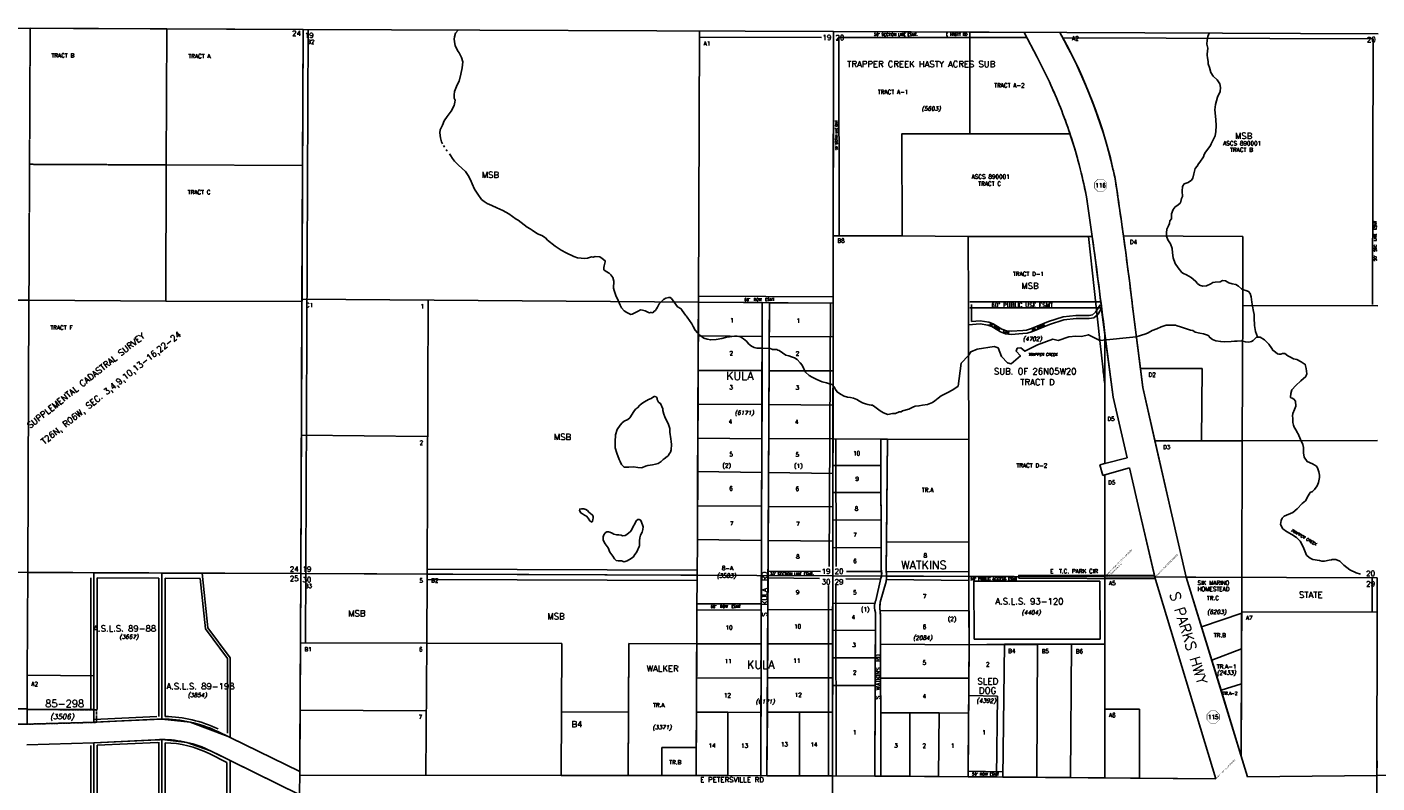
# Model space of a CAD drawing. Header units: feet. Extents: x 0 to 310787, y 0 to 109672.
# Tile 18 of 28: x 276570 to 289658, y 85894 to 93228. Entities that reach past the tile are written whole.
import ezdxf
from ezdxf.enums import TextEntityAlignment as Align

# ---------------------------------------------------------------- set-up
doc = ezdxf.new("R2010")
doc.units = ezdxf.units.FT
doc.header["$LTSCALE"] = 20
doc.header["$MEASUREMENT"] = 0
doc.linetypes.add('DASHED', pattern=[0.75, 0.5, -0.25])
doc.linetypes.add('HIDDEN', pattern=[0.375, 0.25, -0.125])
doc.layers.add('Notes', color=4, linetype='Continuous')
doc.layers.add('Taxmap', color=251, linetype='Continuous')
doc.styles.add('1', font='simplex')
doc.styles.add('3', font='romant')
doc.styles.add('4', font='romand', dxfattribs={"oblique": 12})
doc.styles.add('5', font='romant')
doc.styles.add('ESMT', font='SIMPLEX', dxfattribs={"height": 26})
doc.styles.add('HUGTEXT', font='SIMPLEX', dxfattribs={"oblique": 12, "height": 50})
doc.styles.add('LOT', font='SIMPLEX', dxfattribs={"height": 40})
doc.styles.add('MISC', font='SIMPLEX.shx', dxfattribs={"height": 40})
doc.styles.add('ROWNAME', font='SIMPLEX', dxfattribs={"height": 26})
doc.styles.add('SECTION', font='ROMANT', dxfattribs={"height": 50})
doc.styles.add('smlesmt', font='simplex.shx', dxfattribs={"height": 18})
doc.styles.add('SMLTEXT', font='SIMPLEX', dxfattribs={"height": 6})
doc.styles.add('STREAM', font='ROMANT', dxfattribs={"oblique": 12, "height": 26})
doc.styles.add('SUBNAME', font='ROMANT', dxfattribs={"height": 60})
doc.styles.add('SUBNMBR', font='ROMAND', dxfattribs={"oblique": 12, "height": 40})

# ---------------------------------------------------------------- blocks, each defined once
blk = doc.blocks.new('A$C1D716C51')
at = {"layer": 'Taxmap'}
for p, q in [((78918, 15932), (73638, 15957)), ((76272, 15944), (77598, 15938)), ((77598, 15938), (78918, 15932)), ((78895, 10653), (78918, 15932)), ((78895, 10653), (78918, 15932)), ((84061, 15911), (78918, 15932)), ((78941, 9983), (78967, 15931)), ((83945, 15855), (82762, 15856)), ((84061, 15911), (84053, 10631)), ((84058, 13931), (84061, 15911)), ((84061, 15911), (89340, 15891)), ((84061, 15911), (85381, 15906)), ((84116, 13931), (84111, 15861)), ((85383, 15854), (84111, 15855)), ((85381, 14920), (85381, 15906)), ((85381, 15906), (85908, 15904)), ((85934, 15853), (85383, 15855)), ((85908, 15904), (86033, 15662)), ((89291, 15842), (86282, 15852)), ((89291, 15842), (89287, 13265)), ((86033, 15662), (86050, 15630)), ((85381, 14920), (84724, 14921)), ((84724, 14921), (84726, 13931)), ((86353, 14920), (85381, 14920)), ((77592, 14618), (77586, 13298)), ((84726, 13931), (84058, 13931)), ((85366, 13925), (86508, 13924)), ((85366, 13925), (86533, 13924)), ((85368, 13265), (85366, 13925)), ((86508, 13924), (86533, 13924)), ((86643, 12915), (86533, 13924)), ((86533, 13924), (86568, 13924)), ((76260, 13305), (74412, 13314)), ((76248, 10665), (76260, 13305)), ((77586, 13298), (76266, 13305)), ((78906, 13292), (78906, 13317)), ((80131, 13307), (80120, 10647)), ((82740, 10983), (82750, 13287)), ((82750, 13346), (84057, 13338)), ((82750, 13287), (84057, 13277)), ((84017, 10724), (84031, 13277)), ((84057, 13277), (84053, 10367)), ((85369, 12770), (85368, 13265)), ((85368, 13265), (85368, 13068)), ((86654, 13291), (85383, 13291)), ((86654, 13231), (85383, 13231)), ((85398, 13265), (85398, 13100)), ((86601, 13189), (86625, 13229)), ((86625, 13229), (86645, 13261)), ((86625, 13170), (86659, 13227)), ((85398, 13100), (85483, 13107)), ((85483, 13107), (85565, 13094)), ((85565, 13094), (85607, 13078)), ((85979, 13030), (86143, 13099)), ((86143, 13099), (86286, 13144)), ((86153, 13071), (86292, 13115)), ((86286, 13144), (86411, 13158)), ((86292, 13115), (86413, 13128)), ((86411, 13158), (86481, 13159)), ((86413, 13128), (86481, 13129)), ((86481, 13159), (86538, 13157)), ((86481, 13129), (86540, 13127)), ((86538, 13157), (86571, 13163)), ((86540, 13127), (86585, 13136)), ((86571, 13163), (86601, 13189)), ((86585, 13136), (86625, 13170)), ((86663, 13191), (86770, 12366)), ((86965, 13196), (87058, 12459)), ((85368, 13068), (85482, 13077)), ((85482, 13077), (85557, 13064)), ((85557, 13064), (85594, 13051)), ((85594, 13051), (85679, 12998)), ((85607, 13078), (85693, 13025)), ((85679, 12998), (85729, 12979)), ((85693, 13025), (85736, 13008)), ((85729, 12979), (85782, 12973)), ((85736, 13008), (85783, 13004)), ((85782, 12973), (85897, 12982)), ((85783, 13004), (85895, 13012)), ((85895, 13012), (85932, 13016)), ((85897, 12982), (85938, 12987)), ((85932, 13016), (85979, 13030)), ((85938, 12987), (85990, 13002)), ((85990, 13002), (86153, 13071)), ((86690, 12982), (86690, 12496)), ((86674, 12629), (86643, 12915)), ((85369, 12715), (85369, 12770)), ((85372, 11955), (85369, 12715)), ((86690, 12496), (86674, 12629)), ((86690, 11721), (86690, 12496)), ((87058, 12459), (87340, 11224)), ((86770, 12366), (86906, 11778)), ((80122, 11985), (78900, 11995)), ((84057, 11960), (84519, 11959)), ((84086, 10722), (84084, 11960)), ((84519, 11959), (84584, 11958)), ((84523, 10689), (84519, 11959)), ((84572, 10674), (84584, 11958)), ((84584, 11958), (85372, 11955)), ((85372, 11955), (85372, 10959)), ((86642, 11709), (86690, 11721)), ((86670, 11606), (86642, 11709)), ((86929, 11679), (87033, 11229)), ((86690, 11611), (86670, 11606)), ((86690, 10621), (86690, 11611)), ((87033, 11229), (87181, 10597)), ((87340, 11224), (87478, 10618)), ((82736, 10299), (82740, 10983)), ((82740, 10983), (83362, 10976)), ((83362, 10976), (82740, 10983)), ((83360, 10301), (83362, 10976)), ((83362, 10976), (83360, 10301)), ((85372, 10959), (85372, 10626)), ((78895, 10653), (73615, 10677)), ((76244, 9667), (76248, 10665)), ((76860, 9663), (76860, 10612)), ((76890, 9663), (76890, 10662)), ((76890, 10662), (77550, 10659)), ((76920, 9663), (76920, 10611)), ((76920, 10611), (77520, 10609)), ((77520, 10609), (77520, 10083)), ((77550, 10659), (77550, 10083)), ((77550, 10659), (77939, 10657)), ((77580, 10608), (77580, 10083)), ((77580, 10608), (77920, 10607)), ((77920, 10607), (77971, 10117)), ((77939, 10657), (77995, 10126)), ((78895, 10653), (78871, 5373)), ((78895, 10653), (78871, 5373)), ((78895, 10653), (84053, 10631)), ((80120, 10697), (82738, 10686)), ((83427, 10676), (83933, 10675)), ((83427, 10611), (83923, 10605)), ((84045, 5352), (84053, 10631)), ((84053, 10631), (89332, 10612)), ((84180, 10602), (84517, 10598)), ((84185, 10674), (84526, 10673)), ((84520, 10609), (84469, 10394)), ((85368, 10671), (84572, 10673)), ((85372, 10626), (85374, 9964)), ((86690, 10621), (85372, 10626)), ((85856, 10639), (87173, 10634)), ((85856, 10609), (87180, 10604)), ((86690, 9969), (86690, 10621)), ((87478, 10618), (88074, 8681)), ((87727, 9814), (87478, 10618)), ((87478, 10618), (88019, 10616)), ((88019, 10616), (88017, 9923)), ((89283, 10611), (89282, 10278)), ((89324, 5332), (89332, 10612)), ((80120, 10597), (82738, 10586)), ((84011, 10539), (84012, 10305)), ((84086, 8691), (84083, 10540)), ((84570, 10576), (84514, 10375)), ((85368, 10588), (84573, 10597)), ((85424, 10018), (85422, 10579)), ((86643, 10579), (85422, 10579)), ((86643, 10579), (86644, 10018)), ((87181, 10597), (87766, 8663)), ((83361, 10361), (82738, 10359)), ((84050, 8691), (84053, 10367)), ((82729, 8696), (82736, 10299)), ((83360, 10301), (82736, 10299)), ((82736, 10299), (83360, 10301)), ((84012, 8691), (84012, 10305)), ((84467, 10276), (84460, 8689)), ((84519, 8688), (84515, 10256)), ((77520, 10083), (77520, 9267)), ((77550, 10083), (77550, 9243)), ((77580, 10083), (77580, 9267)), ((77971, 10117), (78185, 9829)), ((77995, 10126), (78210, 9837)), ((80109, 8697), (80116, 9980)), ((82076, 9974), (82068, 8696)), ((82735, 9972), (82076, 9974)), ((82729, 8696), (82735, 9972)), ((85374, 9964), (85366, 8683)), ((85374, 9964), (86690, 9969)), ((86644, 10018), (85424, 10018)), ((85701, 8680), (85717, 9968)), ((86690, 9969), (86690, 9969)), ((78185, 9829), (78185, 9106)), ((78210, 9837), (78210, 9064)), ((88017, 9923), (87727, 9814)), ((88013, 8881), (88017, 9923)), ((87727, 9814), (88013, 8881)), ((76244, 9667), (76243, 9344)), ((76860, 9334), (76860, 9663)), ((76890, 9334), (76890, 9663)), ((76920, 9334), (76920, 9663)), ((76242, 9193), (76243, 9335)), ((76243, 9335), (76243, 9344)), ((76890, 9334), (76243, 9335)), ((76890, 9213), (76890, 9334)), ((80112, 9323), (78889, 9328)), ((76242, 9193), (76890, 9213)), ((76890, 9213), (76242, 9193)), ((76889, 9238), (77499, 9266)), ((76890, 9213), (77500, 9241)), ((76916, 9214), (76890, 9213)), ((76916, 9214), (77500, 9241)), ((77550, 9043), (76890, 9013)), ((77510, 9041), (76895, 9013)), ((77550, 8014), (77550, 9043)), ((78886, 8735), (78084, 9126)), ((78210, 9064), (78084, 9126)), ((78886, 8735), (78210, 9064)), ((76241, 8993), (76890, 9013)), ((76241, 8993), (76890, 9013)), ((76861, 8015), (76860, 8986)), ((76891, 8015), (76890, 9013)), ((76920, 8989), (77511, 9016)), ((76921, 8015), (76920, 8989)), ((77520, 8014), (77520, 9017)), ((77580, 8014), (77580, 9012)), ((78180, 8822), (78006, 8908)), ((78210, 8841), (78019, 8935)), ((78885, 8509), (78019, 8935)), ((78210, 8841), (78019, 8935)), ((78180, 7984), (78180, 8822)), ((78885, 8509), (78210, 8841)), ((78210, 8014), (78210, 8841)), ((82068, 8696), (82729, 8696)), ((84050, 8691), (82729, 8696)), ((84050, 8691), (84460, 8689)), ((84460, 8689), (84519, 8688)), ((84519, 8688), (84799, 8687)), ((84799, 8687), (85077, 8685)), ((85077, 8685), (85366, 8683)), ((85366, 8683), (85701, 8680)), ((85702, 8732), (85367, 8738)), ((88074, 8681), (89329, 8696)), ((88074, 8681), (89329, 8696)), ((89329, 8696), (89666, 8705))]:
    blk.add_line(p, q, dxfattribs=at)
at = {"layer": 'Taxmap', "linetype": 'HIDDEN'}
for p, q in [((76266, 14624), (76272, 15944)), ((76260, 13305), (76266, 14624))]:
    blk.add_line(p, q, dxfattribs=at)
at = {"layer": 'Taxmap', "color": 2}
blk.add_line((87340, 11224), (87478, 10618), dxfattribs=at)
at = {"layer": 'Taxmap', "linetype": 'DASHED'}
for p, q in [((76242, 9193), (76243, 9335)), ((76243, 9335), (76916, 9332)), ((76916, 9332), (76916, 9211)), ((76916, 9211), (76242, 9193))]:
    blk.add_line(p, q, dxfattribs=at)
at = {"layer": 'Taxmap'}
for points in [[(77592, 14618), (77598, 15938)], [(78918, 15932), (78912, 14612)], [(80420, 15926), (80397, 15895), (80387, 15862), (80384, 15839)], [(80384, 15839), (80388, 15792)], [(82750, 13287), (82762, 15916)], [(85908, 15904), (86033, 15662)], [(87701, 15897), (87690, 15865), (87683, 15829), (87679, 15789), (87688, 15752)], [(80388, 15792), (80392, 15778), (80398, 15759)], [(80398, 15759), (80422, 15717)], [(80422, 15717), (80432, 15704), (80442, 15686)], [(87688, 15752), (87684, 15691)], [(80455, 15661), (80465, 15618), (80460, 15559), (80448, 15499), (80431, 15430), (80413, 15396), (80386, 15330), (80383, 15299), (80383, 15267), (80391, 15245), (80388, 15228), (80382, 15193), (80353, 15139), (80314, 15088), (80284, 15046), (80268, 15003), (80247, 14959), (80245, 14928), (80251, 14881), (80261, 14843), (80269, 14822)], [(80442, 15686), (80455, 15661)], [(86033, 15662), (86050, 15630)], [(86050, 15630), (86153, 15423)], [(86050, 15630), (86153, 15423)], [(87684, 15691), (87684, 15678), (87687, 15659)], [(87687, 15659), (87691, 15617)], [(87691, 15617), (87693, 15600), (87697, 15588)], [(87697, 15588), (87705, 15562)], [(87705, 15562), (87719, 15516), (87740, 15478), (87780, 15442), (87806, 15404), (87813, 15369), (87809, 15330), (87783, 15276), (87762, 15204), (87756, 15152), (87768, 15060), (87769, 14997), (87766, 14941), (87759, 14901), (87744, 14867)], [(80280, 14805), (80285, 14796), (80289, 14790)], [(87723, 14822), (87714, 14806), (87700, 14783)], [(87744, 14867), (87723, 14822)], [(80303, 14766), (80310, 14758), (80316, 14751)], [(80338, 14725), (80351, 14706), (80366, 14680), (80385, 14654), (80421, 14619), (80459, 14584), (80491, 14555), (80517, 14516), (80540, 14474), (80556, 14436), (80580, 14382), (80611, 14336), (80649, 14283), (80673, 14262), (80704, 14244), (80749, 14225), (80795, 14203), (80855, 14175), (80912, 14144), (80949, 14117)], [(87646, 14697), (87612, 14645)], [(87665, 14741), (87654, 14720), (87646, 14697)], [(87700, 14783), (87665, 14741)], [(78912, 14612), (77592, 14618)], [(78912, 14612), (78906, 13317)], [(87612, 14645), (87598, 14630), (87586, 14605), (87567, 14582), (87552, 14532), (87545, 14490), (87530, 14470), (87497, 14448), (87460, 14434), (87444, 14410), (87441, 14362), (87443, 14312), (87435, 14294), (87424, 14251), (87398, 14228), (87374, 14210), (87352, 14185), (87337, 14144), (87338, 14096), (87322, 14076), (87319, 14051), (87309, 14028), (87292, 13996), (87287, 13960), (87290, 13927), (87303, 13891), (87328, 13852), (87342, 13806), (87346, 13764), (87352, 13718), (87373, 13661), (87402, 13619), (87436, 13576), (87453, 13564), (87483, 13551), (87529, 13527), (87570, 13492), (87588, 13469), (87610, 13451), (87641, 13442), (87675, 13445)], [(80949, 14117), (80984, 14091)], [(80984, 14091), (81002, 14081), (81031, 14058)], [(81031, 14058), (81090, 14014)], [(81090, 14014), (81119, 13997), (81139, 13986)], [(81139, 13986), (81192, 13949)], [(81192, 13949), (81234, 13932), (81268, 13910), (81289, 13887), (81363, 13830), (81419, 13792), (81469, 13764), (81544, 13730), (81577, 13716), (81615, 13712), (81649, 13711), (81676, 13714), (81714, 13726), (81730, 13723), (81749, 13731), (81794, 13725), (81817, 13710), (81845, 13689), (81848, 13677), (81838, 13638), (81834, 13624), (81835, 13602), (81857, 13583), (81884, 13569), (81902, 13553), (81922, 13527), (81929, 13491), (81928, 13423), (81933, 13400), (81950, 13350), (81973, 13302), (81991, 13259), (82006, 13233), (82032, 13204), (82056, 13188), (82096, 13168), (82109, 13169), (82142, 13185), (82167, 13200), (82190, 13211), (82207, 13209), (82235, 13202), (82265, 13185), (82277, 13182), (82285, 13186), (82295, 13185), (82308, 13184), (82323, 13198), (82334, 13207), (82342, 13218), (82344, 13223), (82354, 13237), (82371, 13269), (82395, 13298), (82413, 13312), (82433, 13327), (82463, 13333), (82477, 13331), (82488, 13321), (82516, 13288), (82548, 13243)], [(84058, 13931), (84057, 13277)], [(85366, 13925), (84726, 13931)], [(85368, 13265), (85366, 13925)], [(86643, 12915), (86533, 13924)], [(88030, 13925), (86871, 13930)], [(88030, 13925), (88027, 13256)], [(87810, 13483), (87760, 13480)], [(87810, 13483), (87832, 13497), (87859, 13494)], [(87892, 13475), (87859, 13494)], [(87718, 13464), (87675, 13445)], [(87718, 13464), (87739, 13478), (87760, 13480)], [(87892, 13475), (87926, 13463), (87960, 13457), (87988, 13443), (88016, 13416), (88035, 13405), (88057, 13399), (88084, 13390), (88098, 13371), (88109, 13340), (88115, 13287), (88122, 13249), (88132, 13197), (88137, 13168), (88138, 13135), (88143, 13061), (88152, 13003), (88172, 12952), (88196, 12947), (88240, 12921), (88282, 12880), (88311, 12837), (88319, 12821), (88346, 12802), (88363, 12787), (88380, 12782), (88396, 12782), (88414, 12789), (88437, 12790), (88465, 12767), (88490, 12753), (88521, 12736), (88552, 12730), (88594, 12709), (88634, 12683), (88643, 12643), (88648, 12592), (88639, 12567), (88591, 12525), (88541, 12479), (88505, 12435), (88493, 12401), (88490, 12365), (88495, 12358), (88506, 12355), (88524, 12347), (88539, 12325), (88543, 12277), (88529, 12245), (88513, 12207), (88511, 12183), (88512, 12157)], [(76260, 13305), (76266, 13305)], [(77586, 13298), (78906, 13292)], [(78906, 13292), (78895, 10653)], [(82750, 13287), (78906, 13317)], [(82582, 13223), (82548, 13243)], [(82582, 13223), (82587, 13214), (82594, 13205)], [(82749, 12959), (82750, 13287)], [(83370, 13282), (82750, 13287)], [(83355, 8693), (83370, 13282)], [(83369, 12954), (83370, 13282)], [(83440, 13281), (83370, 13282)], [(83415, 8693), (83440, 13281)], [(83440, 13281), (83438, 12954)], [(84057, 13277), (83440, 13281)], [(84057, 13277), (84056, 12949)], [(85369, 12770), (85368, 13265)], [(88027, 13256), (88023, 11942)], [(89336, 13251), (88027, 13256)], [(82625, 13160), (82594, 13205)], [(82625, 13160), (82631, 13153), (82640, 13142)], [(82686, 13076), (82640, 13142)], [(86965, 13196), (87035, 12643)], [(82686, 13076), (82701, 13052), (82719, 13016), (82743, 12990), (82765, 12966), (82803, 12937), (82835, 12928), (82870, 12921), (82921, 12923), (82978, 12934), (83037, 12950), (83052, 12951), (83099, 12958), (83125, 12957), (83160, 12949), (83188, 12932), (83220, 12905), (83236, 12884), (83264, 12859), (83291, 12848), (83317, 12842), (83364, 12842)], [(82747, 12625), (82749, 12959)], [(83369, 12954), (82749, 12959)], [(84790, 12248), (84828, 12267), (84853, 12277), (84889, 12280), (84924, 12289), (84971, 12295), (85020, 12312), (85043, 12329), (85075, 12355), (85105, 12377), (85162, 12407), (85217, 12436), (85269, 12473), (85299, 12694), (85369, 12770), (85390, 12805), (85453, 12831), (85618, 12857), (85656, 12844), (85690, 12759), (85746, 12697), (85782, 12689), (85872, 12766), (85830, 12812), (85841, 12840), (85875, 12843), (85915, 12810), (86037, 12873), (86185, 12927), (86237, 12915), (86340, 12949), (86408, 12957), (86465, 12954), (86531, 12971), (86643, 12915)], [(86465, 12954), (86531, 12971)], [(86531, 12971), (86643, 12915)], [(86690, 12982), (86770, 12366)], [(86996, 12949), (87038, 12963), (87087, 12980), (87110, 12989), (87150, 13013), (87195, 13028), (87236, 13047), (87284, 13065), (87323, 13065), (87352, 13064), (87377, 13064), (87393, 13057)], [(87424, 13049), (87393, 13057)], [(87424, 13049), (87452, 13038), (87473, 13030)], [(87521, 13015), (87473, 13030)], [(87521, 13015), (87544, 13011), (87567, 12997)], [(87613, 12986), (87567, 12997)], [(87613, 12986), (87648, 12979), (87686, 12968), (87699, 12960), (87705, 12946), (87733, 12925), (87768, 12913), (87815, 12905), (87854, 12901), (87914, 12904), (87948, 12908), (87975, 12909), (88016, 12913), (88030, 12908), (88053, 12901), (88087, 12899), (88113, 12905), (88128, 12914), (88162, 12947), (88196, 12947)], [(83447, 12837), (83364, 12842)], [(83369, 12954), (83368, 12623)], [(83438, 12954), (83436, 12622)], [(84056, 12949), (83438, 12954)], [(83447, 12837), (83461, 12832), (83467, 12829)], [(83510, 12828), (83467, 12829)], [(83510, 12828), (83520, 12822), (83532, 12818)], [(84056, 12949), (84056, 12620)], [(85390, 12805), (85453, 12831)], [(85453, 12831), (85618, 12857)], [(85618, 12857), (85656, 12844)], [(85656, 12844), (85690, 12759)], [(85830, 12812), (85841, 12840)], [(85841, 12840), (85875, 12843)], [(85875, 12843), (85915, 12810)], [(85915, 12810), (86037, 12873)], [(86037, 12873), (86185, 12927)], [(86185, 12927), (86237, 12915)], [(86237, 12915), (86340, 12949)], [(86340, 12949), (86408, 12957)], [(86408, 12957), (86465, 12954)], [(86643, 12915), (86643, 12915), (86996, 12949)], [(86674, 12629), (86643, 12915)], [(83599, 12771), (83532, 12818)], [(83599, 12771), (83626, 12766), (83653, 12758), (83682, 12746), (83707, 12729), (83738, 12698), (83756, 12674), (83771, 12641), (83790, 12607), (83823, 12576), (83854, 12558), (83897, 12536), (83950, 12513), (83991, 12505), (84013, 12498), (84045, 12487), (84065, 12467), (84081, 12441), (84095, 12416), (84129, 12393), (84163, 12375), (84195, 12365), (84225, 12361), (84253, 12356), (84287, 12341), (84311, 12327), (84340, 12310), (84369, 12301), (84393, 12293), (84407, 12292), (84424, 12288), (84438, 12287), (84460, 12272), (84514, 12231), (84545, 12213), (84588, 12197)], [(85369, 12770), (85390, 12805)], [(85369, 12715), (85369, 12770)], [(85372, 11955), (85369, 12715)], [(85690, 12759), (85746, 12697)], [(85746, 12697), (85782, 12689)], [(85782, 12689), (85872, 12766)], [(85872, 12766), (85830, 12812)], [(82746, 12298), (82747, 12625)], [(82747, 12625), (83368, 12623)], [(83368, 12623), (83367, 12293)], [(83436, 12622), (83434, 12293)], [(84056, 12620), (83436, 12622)], [(84056, 12620), (84055, 12288)], [(87634, 12642), (87035, 12643)], [(87035, 12643), (87058, 12459)], [(87634, 12642), (87627, 11941)], [(86690, 11721), (86690, 12496)], [(87058, 12459), (87176, 11940)], [(82388, 11741), (82408, 11761), (82420, 11768), (82449, 11788), (82457, 11797), (82462, 11803), (82469, 11820), (82479, 11832), (82487, 11855), (82489, 11905), (82485, 11935), (82482, 11961), (82475, 12025), (82473, 12060), (82466, 12081), (82456, 12110), (82437, 12146), (82424, 12174), (82415, 12199), (82406, 12237), (82405, 12251), (82383, 12304), (82368, 12312), (82363, 12318), (82352, 12342), (82349, 12357), (82340, 12368), (82328, 12372), (82320, 12371), (82305, 12362), (82292, 12352), (82267, 12341), (82228, 12319), (82201, 12305), (82181, 12287), (82161, 12263), (82142, 12249), (82123, 12226), (82084, 12166), (82067, 12148), (82031, 12131), (82011, 12116), (81991, 12095), (81963, 12051), (81948, 12001), (81942, 11933), (81945, 11874), (81960, 11822), (81981, 11759), (81993, 11740), (82006, 11711), (82030, 11685), (82042, 11685), (82075, 11686), (82121, 11688), (82164, 11684), (82194, 11680), (82210, 11682), (82239, 11695), (82261, 11703), (82283, 11707), (82305, 11709), (82333, 11714), (82359, 11721), (82370, 11729), (82388, 11741)], [(86770, 12366), (86906, 11778)], [(82744, 11968), (82746, 12298)], [(82746, 12298), (83367, 12293)], [(83367, 12293), (83365, 11961)], [(83434, 12293), (83433, 11963)], [(84055, 12288), (83434, 12293)], [(84055, 12288), (84055, 11960)], [(84631, 12207), (84588, 12197)], [(84631, 12207), (84648, 12207), (84662, 12208)], [(84697, 12222), (84662, 12208)], [(84697, 12222), (84716, 12224), (84730, 12232)], [(84790, 12248), (84730, 12232)], [(88512, 12157), (88514, 12119)], [(88514, 12119), (88520, 12095), (88526, 12075)], [(88526, 12075), (88549, 12039)], [(82743, 11643), (82744, 11968)], [(83365, 11961), (82744, 11968)], [(83365, 11961), (83364, 11634)], [(83433, 11963), (83431, 11633)], [(83433, 11963), (84055, 11960)], [(84055, 11960), (84055, 11703)], [(84055, 11960), (84519, 11959)], [(84520, 11702), (84519, 11959)], [(84519, 11959), (84584, 11958)], [(84575, 10962), (84584, 11958)], [(84584, 11958), (85372, 11955)], [(85372, 11945), (85372, 11955)], [(85372, 10959), (85372, 11945)], [(87176, 11940), (87627, 11941)], [(87176, 11940), (87340, 11224)], [(87627, 11941), (88023, 11942)], [(88023, 11942), (88019, 10616)], [(88023, 11942), (89334, 11945)], [(88587, 11956), (88611, 11906), (88616, 11877), (88618, 11826), (88622, 11784), (88652, 11742), (88704, 11718), (88726, 11705), (88746, 11692), (88756, 11671), (88764, 11640), (88773, 11609), (88772, 11585), (88763, 11536), (88750, 11505), (88724, 11471), (88704, 11451), (88682, 11440), (88662, 11407), (88637, 11360), (88605, 11333), (88554, 11282), (88513, 11246), (88430, 11210), (88410, 11192), (88400, 11170), (88395, 11131), (88415, 11088), (88452, 11062), (88504, 11033), (88549, 11003), (88583, 10968), (88612, 10912), (88647, 10832)], [(88549, 12039), (88556, 12022), (88565, 12008)], [(88565, 12008), (88587, 11956)], [(84055, 11703), (84054, 11624)], [(84520, 11702), (84055, 11703)], [(84520, 11440), (84520, 11702)], [(86642, 11709), (86690, 11721)], [(86670, 11606), (86642, 11709)], [(86690, 11721), (86906, 11778)], [(86929, 11679), (86690, 11611)], [(86929, 11679), (87033, 11229)], [(82741, 11311), (82743, 11643)], [(82743, 11643), (83364, 11634)], [(83364, 11634), (83363, 11308)], [(83431, 11633), (83429, 11306)], [(84054, 11624), (83431, 11633)], [(84054, 11624), (84054, 11441)], [(86690, 11611), (86670, 11606)], [(86690, 10621), (86690, 11611)], [(84054, 11441), (84054, 11302)], [(84520, 11440), (84054, 11441)], [(84521, 11174), (84520, 11440)], [(81674, 11267), (81660, 11277), (81640, 11282), (81620, 11283), (81600, 11279), (81597, 11266), (81611, 11243), (81628, 11232), (81647, 11222), (81665, 11212), (81683, 11190), (81697, 11165), (81707, 11159), (81717, 11154), (81724, 11160), (81728, 11177), (81731, 11192), (81731, 11211), (81721, 11225), (81705, 11238), (81688, 11251), (81674, 11267)], [(82740, 10983), (82741, 11311)], [(83363, 11308), (82741, 11311)], [(83363, 11308), (83362, 10976)], [(83429, 11306), (83427, 10974)], [(83429, 11306), (84054, 11302)], [(84054, 11302), (84054, 11173)], [(82000, 11026), (81978, 11029), (81959, 11029), (81929, 11035), (81914, 11046), (81892, 11056), (81880, 11059), (81863, 11058), (81848, 11049), (81842, 11041), (81834, 11029), (81828, 11009), (81827, 10977), (81847, 10941), (81876, 10902), (81893, 10861), (81912, 10836), (81921, 10824), (81937, 10798), (81952, 10781), (81973, 10778), (82005, 10776), (82031, 10769), (82060, 10777), (82099, 10799), (82123, 10820), (82129, 10828), (82155, 10866), (82177, 10916), (82179, 10924), (82179, 10972), (82182, 10999), (82189, 11027), (82204, 11054), (82212, 11082), (82214, 11106), (82196, 11163), (82190, 11173), (82176, 11177), (82164, 11177), (82147, 11166), (82134, 11137), (82118, 11111), (82102, 11076), (82090, 11059), (82077, 11050), (82058, 11034), (82041, 11024), (82014, 11019), (82000, 11026)], [(84054, 11173), (84053, 10969)], [(84521, 11174), (84054, 11173)], [(84522, 10905), (84521, 11174)], [(87033, 11229), (87176, 10620)], [(87340, 11224), (87478, 10618)], [(82738, 10637), (82740, 10983)], [(83362, 10976), (82740, 10983)], [(83362, 10976), (83361, 10634)], [(83427, 10974), (83426, 10634)], [(83427, 10974), (84053, 10969)], [(84053, 10969), (84053, 10906)], [(84053, 10906), (84053, 10631)], [(84522, 10905), (84053, 10906)], [(84523, 10689), (84522, 10905)], [(84575, 10962), (84572, 10674)], [(85372, 10959), (84575, 10962)], [(85372, 10626), (85372, 10959)], [(88673, 10809), (88647, 10832)], [(88673, 10809), (88687, 10800), (88706, 10792)], [(88771, 10781), (88706, 10792)], [(88771, 10781), (88796, 10775), (88821, 10774)], [(88864, 10785), (88821, 10774)], [(88864, 10785), (88888, 10788), (88895, 10791), (88931, 10790), (88970, 10773), (89007, 10736), (89067, 10689), (89126, 10662), (89168, 10649)], [(74463, 10673), (76248, 10665)], [(76248, 10665), (76890, 10662)], [(77939, 10657), (78895, 10653)], [(78895, 10653), (78892, 9983)], [(80120, 10648), (78895, 10653)], [(80116, 9980), (80120, 10648)], [(80120, 10648), (82738, 10637)], [(82736, 10299), (82738, 10637)], [(83361, 10634), (83360, 10301)], [(83426, 10634), (83424, 10303)], [(84053, 10631), (83426, 10634)], [(84053, 10631), (84525, 10629)], [(84053, 10631), (84053, 10367)], [(84520, 10609), (84469, 10394)], [(85372, 10626), (84575, 10629)], [(85372, 10626), (86690, 10621)], [(85373, 10293), (85372, 10626)], [(85856, 10609), (85856, 10639)], [(86690, 10621), (86690, 9969)], [(87176, 10620), (86690, 10621)], [(87181, 10597), (87176, 10620)], [(87478, 10618), (87628, 10138)], [(87478, 10618), (88019, 10616)], [(88019, 10616), (88018, 10283)], [(84570, 10576), (84514, 10375)], [(87181, 10597), (87766, 8663)], [(84053, 10367), (84052, 10305)], [(84462, 10365), (84053, 10367)], [(82735, 9972), (82736, 10299)], [(83360, 10301), (82736, 10299)], [(83360, 10301), (83359, 9971)], [(83424, 10303), (83422, 9972)], [(84052, 10305), (83424, 10303)], [(84052, 10305), (84052, 10104)], [(84467, 10276), (84466, 10103)], [(85373, 10293), (84511, 10296)], [(84516, 9968), (84515, 10256)], [(85374, 9964), (85373, 10293)], [(87628, 10138), (88018, 10269)], [(88018, 10269), (88017, 9923)], [(89332, 10278), (88018, 10283)], [(88018, 10283), (88018, 10269)], [(84052, 10104), (84466, 10103)], [(84052, 10104), (84052, 9971)], [(84466, 10103), (84465, 9836)], [(87628, 10138), (87727, 9814)], [(78892, 9983), (78886, 8735)], [(80116, 9980), (78892, 9983)], [(81425, 9977), (80116, 9980)], [(81422, 9313), (81425, 9977)], [(82072, 9311), (82076, 9974)], [(82735, 9972), (82076, 9974)], [(82733, 9642), (82735, 9972)], [(83359, 9971), (82735, 9972)], [(83359, 9971), (83358, 9639)], [(83422, 9972), (83420, 9641)], [(84052, 9971), (83422, 9972)], [(84052, 9971), (84052, 9838)], [(84517, 9638), (84516, 9968)], [(85374, 9964), (84516, 9968)], [(85372, 9638), (85374, 9964)], [(85717, 9968), (85374, 9964)], [(85717, 9968), (85701, 8680)], [(86038, 9969), (85717, 9968)], [(86038, 9969), (86030, 8678)], [(86368, 9969), (86038, 9969)], [(86368, 9969), (86357, 8675)], [(86690, 9969), (86368, 9969)], [(86690, 9339), (86690, 9969)], [(84052, 9838), (84051, 9642)], [(84052, 9838), (84465, 9836)], [(84465, 9836), (84464, 9569)], [(88017, 9923), (87727, 9814)], [(88017, 9923), (88016, 9583)], [(87727, 9814), (87817, 9522)], [(82732, 9310), (82733, 9642)], [(82733, 9642), (83358, 9639)], [(83358, 9639), (83357, 9307)], [(83420, 9641), (83419, 9309)], [(84051, 9642), (83420, 9641)], [(84051, 9642), (84051, 9568)], [(84051, 9568), (84464, 9569)], [(84051, 9568), (84051, 9309)], [(84464, 9569), (84460, 8689)], [(84518, 9303), (84517, 9638)], [(85372, 9638), (84517, 9638)], [(85371, 9470), (85372, 9638)], [(88016, 9583), (87817, 9522)], [(88016, 9583), (88013, 8881)], [(85370, 9301), (85371, 9470)], [(85371, 9470), (85649, 9466)], [(85649, 9466), (85640, 8681)], [(87817, 9522), (88013, 8881)], [(81419, 8696), (81422, 9313)], [(82072, 9311), (81422, 9313)], [(82068, 8696), (82072, 9311)], [(82730, 8966), (82732, 9310)], [(83035, 9309), (82732, 9310)], [(83357, 9307), (83035, 9309)], [(83035, 9309), (83035, 8695)], [(83357, 9307), (83355, 8693)], [(83419, 9309), (83415, 8693)], [(83730, 9309), (83419, 9309)], [(83730, 9309), (83729, 8692)], [(84051, 9309), (83730, 9309)], [(84051, 9309), (84050, 8691)], [(84519, 8688), (84518, 9303)], [(84800, 9302), (84518, 9303)], [(84799, 8687), (84800, 9302)], [(85083, 9302), (84800, 9302)], [(85083, 9302), (85077, 8685)], [(85370, 9301), (85083, 9302)], [(85366, 8683), (85370, 9301)], [(87028, 9339), (86690, 9339)], [(86690, 9339), (86690, 8672)], [(87028, 9339), (87026, 8669)], [(82730, 8966), (82395, 8967)], [(82395, 8967), (82397, 8696)], [(82729, 8696), (82730, 8966)], [(88013, 8881), (88074, 8681)], [(89330, 8838), (89329, 8696)], [(78886, 8735), (78886, 8697)], [(82068, 8696), (78886, 8697)], [(81419, 8696), (78886, 8697)], [(81419, 8696), (82068, 8696)], [(82729, 8696), (82068, 8696)], [(82397, 8696), (82068, 8696)], [(82729, 8696), (82397, 8696)], [(83355, 8693), (82729, 8696)], [(83035, 8695), (82729, 8696)], [(83355, 8693), (83035, 8695)], [(83415, 8693), (83729, 8692)], [(83415, 8693), (83729, 8692)], [(83729, 8692), (84012, 8691)], [(83729, 8692), (84050, 8691)], [(84012, 8691), (84050, 8691)], [(84050, 8691), (84460, 8689)], [(84050, 8691), (84460, 8689)], [(84519, 8688), (85366, 8683)], [(84799, 8687), (84519, 8688)], [(85077, 8685), (84799, 8687)], [(85366, 8683), (85077, 8685)], [(85640, 8681), (85366, 8683)], [(85366, 8683), (85701, 8680)], [(85701, 8680), (85640, 8681)], [(85701, 8680), (87766, 8663)], [(86030, 8678), (85701, 8680)], [(86357, 8675), (86030, 8678)], [(86690, 8672), (86357, 8675)], [(87026, 8669), (86690, 8672)], [(87766, 8663), (87026, 8669)], [(88074, 8681), (89329, 8696)]]:
    blk.add_lwpolyline(points, dxfattribs=at)
for points in [[(86353, 14920), (85381, 14920), (84724, 14921), (84726, 13931), (84058, 13931), (84061, 15911), (85381, 15906), (85908, 15904), (86033, 15662), (86050, 15630), (86153, 15423, -0.028282), (86353, 14920)], [(86674, 12629, 0.005664), (86690, 12496)], [(84520, 10609, 0.038811), (84525, 10629)], [(84526, 10673, 0.029957), (84523, 10689)], [(84525, 10629, 0.081495), (84526, 10673)], [(84570, 10576, 0.044193), (84575, 10629)], [(84575, 10629, 0.037137), (84572, 10674)], [(84462, 10365, 0.122286), (84467, 10276)], [(84469, 10394, 0.037577), (84462, 10365)], [(84514, 10375, 0.052413), (84511, 10296)], [(84511, 10296, 0.02674), (84515, 10256)]]:
    blk.add_lwpolyline(points, format="xyb", dxfattribs=at)
at = {"layer": 'Taxmap', "linetype": 'HIDDEN'}
blk.add_lwpolyline([(77592, 14618), (76266, 14624)], dxfattribs=at)
at = {"layer": 'Taxmap', "const_width": 4}
for points in [[(86624, 14480), (86589, 14445), (86589, 14395), (86624, 14360), (86674, 14360), (86709, 14395), (86709, 14445), (86674, 14480)], [(87716, 9322), (87681, 9287), (87681, 9237), (87716, 9202), (87766, 9202), (87801, 9237), (87801, 9287), (87766, 9322)]]:
    blk.add_lwpolyline(points, close=True, dxfattribs=at)
at = {"layer": 'Taxmap'}
for points in [[(76890, 10661), (76890, 9334), (76890, 9213), (77550, 9243), (77550, 10658)], [(77995, 10126), (77939, 10657), (77550, 10658), (77550, 9243), (77550, 9243), (77550, 9243), (77823, 9214), (77823, 9214), (77823, 9214), (78191, 9074), (78210, 9067), (78210, 9837)], [(77551, 7354), (77550, 9043), (76890, 9013), (76891, 7354)], [(77550, 9043), (77551, 7354), (77551, 7354), (78880, 7353), (78883, 8014), (78210, 8014), (78210, 8841), (78114, 8888), (78019, 8935), (77791, 9016), (77551, 9043)]]:
    blk.add_lwpolyline(points, close=True, dxfattribs=at)
at = {"layer": 'Taxmap', "linetype": 'Continuous'}
blk.add_lwpolyline([(76244, 9667), (76890, 9663)], dxfattribs=at)
at = {"layer": 'Taxmap'}
for centre, radius, start, end in [((81994, 13479), 4900, 12.9554, 29.6361), ((81998, 13481), 4897, 12.0504, 29.6418), ((81804, 13403), 4795, 18.4359, 24.9161), ((81804, 13403), 4795, 18.4359, 24.9161), ((81804, 13403), 4795, 14.1938, 18.4356), ((81865, 13419), 4732, 10.576, 18.4875), ((81804, 13403), 4795, 10.6277, 14.1937), ((82002, 13482), 4892, 12.0463, 12.9461), ((51810, 9072), 35396, 6.6901, 8.8256), ((51810, 9072), 35396, 7.8877, 8.8256), ((43610, 8004), 43364, 6.8698, 8.3314), ((31668, 6333), 55423, 7.8721, 8.2519), ((31668, 6333), 55423, 6.8906, 7.8721), ((51810, 9072), 35396, 6.6901, 7.8877), ((84392, 10654), 135, 340.6815, 8.2082), ((84392, 10654), 135, 8.2082, 15.0718), ((84271, 10631), 304, 349.4566, 8.0856), ((84644, 10330), 186, 168.2172, 197.1271), ((84643, 10330), 185, 160.0355, 168.2114), ((84887, 10320), 377, 171.6412, 189.7692), ((76139, 15048), 5706, 268.6456, 271.0401), ((76130, 11475), 2284, 266.8568, 272.8091), ((76140, 14922), 5730, 268.6468, 271.0191), ((77558, 7997), 1246, 90.364, 92.6472), ((77558, 7997), 1246, 90.364, 92.6472), ((77557, 7997), 1245, 64.9973, 90.3332), ((77557, 7997), 1245, 64.9973, 90.3332), ((77557, 7997), 1270, 64.9973, 88.9737), ((77558, 7997), 1046, 90.4297, 92.6472), ((77558, 7997), 1046, 90.401, 92.6472), ((77555, 7989), 1054, 63.8478, 90.2625), ((77555, 7989), 1054, 63.8482, 90.2346), ((77555, 7989), 1024, 63.8463, 88.5894)]:
    blk.add_arc(centre, radius, start, end, dxfattribs=at)
for s, height, style, p in [('24', 50, 'SECTION', (78811, 15870)), ('19', 50, '5', (78935, 15850)), ('20', 50, '5', (84079, 15828)), ("50' SECTION LINE ESMT.", 26, 'SMLTEXT', (84452, 15871)), ('A2', 40, '1', (86373, 15826)), ('B2', 40, '1', (78957, 15792)), ('A1', 40, '1', (82801, 15777)), ('TRACT B', 40, 'LOT', (76478, 15660)), ('TRACT A', 40, 'LOT', (77805, 15653)), ('TRAPPER CREEK HASTY ACRES SUB', 60, 'SUBNAME', (84193, 15566)), ('TRACT A-1', 40, 'LOT', (84490, 15306)), ('TRACT A-2', 40, 'LOT', (85618, 15370)), ('MSB', 60, '1', (87952, 14870)), ('ASCS 890001', 40, 'LOT', (87837, 14808)), ('TRACT B', 40, 'LOT', (87905, 14745)), ('MSB', 60, '1', (80650, 14492)), ('ASCS 890001', 40, 'LOT', (85399, 14484)), ('TRACT C', 40, 'LOT', (85463, 14416)), ('TRACT C', 40, 'LOT', (77799, 14334)), ('B8', 40, '1', (84098, 13863)), ('D4', 40, '1', (86933, 13850)), ('TRACT D-1', 40, 'LOT', (85800, 13541)), ('MSB', 60, '1', (85881, 13415)), ('C1', 40, '1', (78946, 13238)), ("60'  ROW  ESMT", 26, 'SMLTEXT', (83196, 13299)), ("60' PUBLIC USE ESMT", 40, 'LOT', (85590, 13239)), ('TRACT F', 40, 'LOT', (76467, 13020)), ('KULA', 80, '3', (83018, 12532)), ('D2', 40, '1', (87114, 12563)), ('D5', 40, '1', (86715, 12135)), ('MSB', 60, '1', (81349, 11950)), ('D3', 40, '1', (87255, 11861)), ('(2)', 40, '3', (82983, 11682)), ('(1)', 40, '3', (83678, 11679)), ('TRACT D-2', 40, 'LOT', (85833, 11683)), ('D5', 40, '1', (86722, 11518)), ('TR.A', 40, '1', (84917, 11445)), ('WATKINS', 80, '3', (84715, 10697)), ('24', 50, 'SECTION', (78789, 10673)), ('25', 50, 'SECTION', (78789, 10581)), ('30', 50, '5', (78912, 10570)), ('19', 50, '5', (78912, 10672)), ('B2', 40, '1', (80160, 10567)), ('8-A', 40, '1', (82978, 10687)), ("33' SECTION LINE ESMT.", 26, 'SMLTEXT', (83445, 10639)), ('20', 50, '5', (84071, 10651)), ("50' PUBLIC ACCESS ESMT", 26, 'ESMT', (85388, 10589)), ('E  T.C. PARK CIR', 40, '1', (86159, 10657)), ('B3', 40, '1', (78934, 10513)), ('29', 50, '5', (84071, 10549)), ('A5', 40, '1', (86730, 10541)), ('SIK MARINO', 40, '3', (87589, 10544)), ('HOMESTEAD', 40, '3', (87589, 10484)), ("60'  ROW  ESMT", 26, '1', (82869, 10321)), ('A.S.L.S. 93-120', 60, 'SUBNAME', (85629, 10355)), ('TR.C', 40, '1', (87680, 10396)), ('MSB', 60, '1', (79355, 10237)), ('MSB', 60, '1', (81286, 10209)), ('(1)', 40, '3', (84327, 10287)), ('(2)', 40, '3', (85168, 10194)), ('A7', 40, '1', (88058, 10204)), ('A.S.L.S. 89-88', 60, 'SUBNAME', (76884, 10091)), ('TR.B', 40, '1', (87747, 10036)), ('B1', 40, '1', (78931, 9900)), ('B4', 40, '1', (85753, 9883)), ('B5', 40, '1', (86078, 9881)), ('B6', 40, '1', (86409, 9880)), ('WALKER', 60, '3', (82249, 9703)), ('KULA', 80, '3', (83221, 9731)), ('2', 41, 'LOT', (85538, 9753)), ('TR.A-1', 40, '1', (87775, 9732)), ('A2', 40, 'LOT', (76283, 9563)), ('A.S.L.S. 89-198', 60, 'SUBNAME', (77593, 9531)), ('TR.A-2', 30, '1', (87834, 9477)), ('TR.A', 40, '1', (82311, 9358)), ('A6', 40, '1', (86730, 9260)), ('B4', 60, '1', (81520, 9163)), ('1', 41, 'LOT', (85501, 9094)), ('TR.B', 40, '1', (82467, 8804)), ('E PETERSVILLE RD', 50, '1', (82768, 8629))]:
    blk.add_text(s, height=height, dxfattribs=dict(at, style=style)).set_placement(p)
for s, height, style, p in [('19', 50, '5', (84039, 15829)), ('20', 50, '5', (89318, 15809)), ('1', 40, '1', (80090, 13226)), ('2', 40, '1', (80082, 11904)), ('5', 40, '1', (80080, 10566)), ('19', 50, '5', (84031, 10651)), ('20', 50, '5', (89310, 10631)), ('30', 50, '5', (84031, 10549)), ('29', 50, '5', (89310, 10530)), ('6', 40, '1', (80076, 9899)), ('7', 40, '1', (80072, 9242))]:
    blk.add_text(s, height=height, dxfattribs=dict(at, style=style)).set_placement(p, align=Align.RIGHT)
for s, height, rotation, style, p in [('E HASTY RD', 26, 359.9825, 'ROWNAME', (85150, 15872)), ("50' SECTION LINE ESMT", 18, 90.1335, 'smlesmt', (84098, 14765)), ("50'  SEC  LINE  ESMT", 26, 89.912, 'ESMT', (89325, 13686)), ('SUPPLEMENTAL CADASTRAL SURVEY', 60, 38.4972, 'SUBNAME', (76271, 12058)), ("30' ROAD", 18, 331.9334, 'smlesmt', (85565, 13067)), ('ESMT', 18, 349.057, 'smlesmt', (85702, 12994)), ('ADL 80529', 18, 21.6455, 'smlesmt', (85985, 13008)), ('T26N, R06W, SEC. 3,4,9,10,13-16,22-24', 60, 38.4972, 'SUBNAME', (76407, 11902)), ('S  KULA  RD', 50, 90, '1', (83417, 10236)), ('S PARKS HWY', 100, 287.1162, '1', (87317, 10457)), ('S  WATKINS  RD', 40, 90, '1', (84512, 9435))]:
    blk.add_text(s, height=height, rotation=rotation, dxfattribs=dict(at, style=style)).set_placement(p)
at = {"layer": 'Taxmap', "oblique": 12}
for s, style, p in [('(5603)', 'SUBNMBR', (84914, 15145)), ('(6171)', '4', (83102, 12194)), ('(3583)', '4', (82928, 10613)), ('(4404)', 'SUBNMBR', (85883, 10257)), ('(6203)', '4', (87682, 10262)), ('(3667)', 'SUBNMBR', (77136, 10021)), ('(2084)', '4', (84831, 10011)), ('(2433)', '4', (87776, 9673)), ('(3854)', 'SUBNMBR', (77799, 9455)), ('(6171)', '4', (83305, 9393)), ('(3371)', '4', (82305, 9143))]:
    blk.add_text(s, height=40, dxfattribs=dict(at, style=style)).set_placement(p)
at = {"layer": 'Taxmap', "style": 'MISC'}
for s, p in [('116', (86649, 14420)), ('115', (87741, 9262))]:
    blk.add_text(s, height=40, dxfattribs=at).set_placement(p, align=Align.MIDDLE_CENTER)
at = {"layer": 'Taxmap'}
for s, height, style, p in [('1', 40, '1', (83076, 13110)), ('1', 40, '1', (83718, 13107)), ('2', 40, '1', (83069, 12792)), ('2', 40, '1', (83711, 12789)), ('3', 40, '1', (83068, 12460)), ('3', 40, '1', (83710, 12458)), ('4', 40, '1', (83060, 12128)), ('4', 40, '1', (83703, 12126)), ('5', 40, '1', (83067, 11811)), ('5', 40, '1', (83709, 11808)), ('10', 40, '1', (84284, 11820)), ('9', 40, '1', (84290, 11573)), ('6', 40, '1', (83066, 11479)), ('6', 40, '1', (83709, 11476)), ('8', 40, '1', (84283, 11283)), ('7', 40, '1', (83073, 11140)), ('7', 40, '1', (83715, 11137)), ('7', 40, '1', (84268, 11029)), ('8', 40, '1', (83715, 10819)), ('6', 40, '1', (84268, 10775)), ('8', 40, '1', (84950, 10829)), ('9', 40, '1', (83713, 10473)), ('5', 40, '1', (84267, 10471)), ('7', 40, '1', (84943, 10433)), ('4', 40, '1', (84253, 10231)), ('10', 40, '1', (83048, 10130)), ('10', 40, '1', (83712, 10141)), ('6', 40, '1', (84942, 10137)), ('3', 40, '1', (84259, 9962)), ('11', 40, '1', (83039, 9805)), ('11', 40, '1', (83704, 9809)), ('2', 40, '1', (84266, 9694)), ('5', 40, '1', (84941, 9790)), ('85-298', 70, 'SUBNAME', (76607, 9393)), ('12', 40, '1', (83031, 9473)), ('12', 40, '1', (83718, 9477)), ('4', 40, '1', (84941, 9465)), ('1', 40, '1', (84265, 9114)), ('14', 40, '1', (82883, 8986)), ('13', 40, '1', (83198, 8985)), ('13', 40, '1', (83584, 8997)), ('14', 40, '1', (83871, 8996)), ('3', 40, '1', (84666, 8986)), ('2', 40, '1', (84940, 8985)), ('1', 40, '1', (85215, 8984)), ("50' ROW ESMT", 26.63, 'ROWNAME', (85533, 8709))]:
    blk.add_text(s, height=height, dxfattribs=dict(at, style=style)).set_placement(p, align=Align.MIDDLE)
at = {"layer": 'Taxmap', "style": 'SUBNMBR', "oblique": 12}
blk.add_text('(4702)', height=40, dxfattribs=at).set_placement((85988, 12931), align=Align.MIDDLE_CENTER)
at = {"layer": 'Taxmap', "oblique": 12}
for s, height, style, p in [('TRAPPER CREEK', 26, 'STREAM', (86089, 12780)), ('(4392)', 41, 'SUBNMBR', (85540, 9418)), ('(3506)', 50, 'HUGTEXT', (76581, 9263))]:
    blk.add_text(s, height=height, dxfattribs=dict(at, style=style)).set_placement(p, align=Align.MIDDLE)
at = {"layer": 'Taxmap', "style": 'SUBNAME'}
for s, height, p in [('SUB. OF 26N05W20', 60, (86016, 12568)), ('TRACT D', 60, (86037, 12463)), ('SLED', 61.5, (85556, 9560)), ('DOG', 61.5, (85554, 9470))]:
    blk.add_text(s, height=height, dxfattribs=at).set_placement(p, align=Align.BOTTOM_CENTER)
at = {"layer": 'Taxmap', "style": 'STREAM', "oblique": 12}
blk.add_text('TRAPPER CREEK', height=26, rotation=329.9409, dxfattribs=at).set_placement((88490, 11066))
at = {"layer": 'Taxmap', "color": 49, "style": '1'}
blk.add_text('STATE', height=60, dxfattribs=at).set_placement((88573, 10418))

msp = doc.modelspace()

# ---------------------------------------------------------------- block references
at = {"layer": 'Taxmap'}
msp.add_blockref('A$C1D716C51', (200329, 77272), dxfattribs=at)

# ---------------------------------------------------------------- texts
at = {"layer": 'Notes', "char_height": 15, "width": 1706.37, "attachment_point": 1, "rotation": 45}
for s, insert in [('Parole and Plats: DEEP! Did not dig for\\PTied APPROXIMATE', (287021, 87908)), ('Found L/O; Tied APPROXIMATE', (287505, 87902)), ('DNLF - Nothing set (Parole)', (288094, 85945))]:
    msp.add_mtext(s, dxfattribs=dict(at, insert=insert))

doc.saveas('drawing.dxf')
